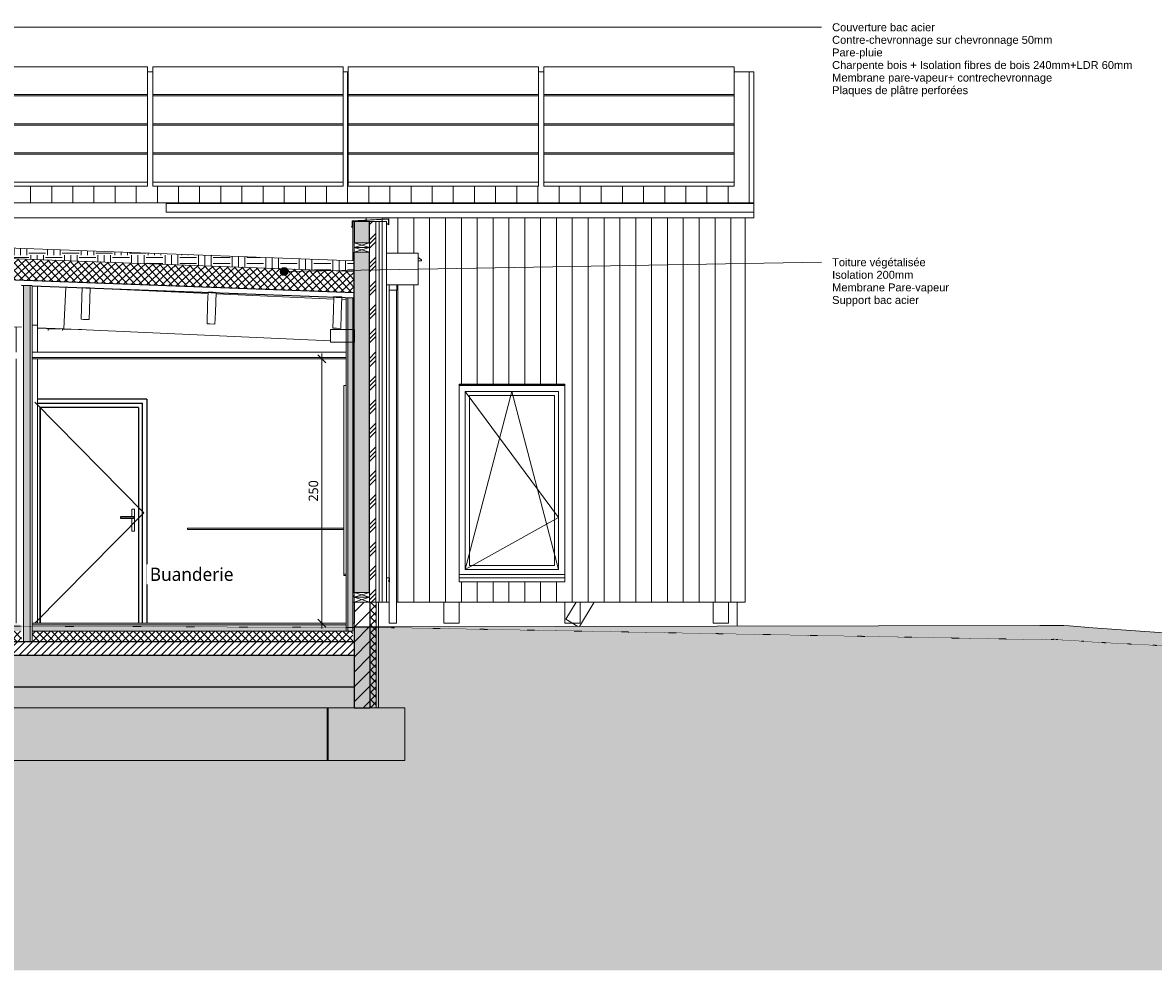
# Model space of a CAD drawing. Header units: millimetres. Extents: x -14541 to 215560, y -3285 to 6136.
# Tile 49 of 50: x 196958 to 207657, y -3285 to 5682. Entities that reach past the tile are written whole.
import ezdxf

# ---------------------------------------------------------------- set-up
doc = ezdxf.new("R2010")
doc.units = ezdxf.units.MM
doc.linetypes.add('A-pointilles', pattern=[0.53, 0, -0.53])
for name, color, linetype, lineweight in [('A-ANNO-DIMS', 211, 'Continuous', 9), ('A-ANNO-DIMS-50', 211, 'Continuous', 9), ('A-AREA-IDEN', 2, 'Continuous', 9), ('A-CLNG', 13, 'Continuous', 13), ('A-CLNG-FNSH', 13, 'Continuous', 13), ('A-COLS', 52, 'Continuous', 13), ('A-DETL-GENF', 92, 'Continuous', 13), ('A-DOOR', 31, 'Continuous', 25), ('A-DOOR-FRAM', 31, 'Continuous', 25), ('A-FLOR', 192, 'Continuous', 13), ('A-FLOR-FNSH', 192, 'Continuous', 13), ('A-FLOR-MCUT', 51, 'Continuous', 13), ('A-FLOR-PATT', 8, 'Continuous', 13), ('A-GENM', 13, 'Continuous', 13), ('A-GLAZ', 151, 'Continuous', 13), ('A-ROOF', 132, 'Continuous', 13), ('A-ROOF-FNSH', 132, 'Continuous', 13), ('A-ROOF-OTLN', 132, 'Continuous', 13), ('A-ROOF-PATT', 132, 'Continuous', 13), ('A-WALL', 113, 'Continuous', 13), ('A-WALL-FNSH', 113, 'Continuous', 13), ('A-WALL-PATT', 111, 'Continuous', 13), ('C-TOPO-FNSH', 192, 'A-pointilles', 13), ('C-TOPO-MCUT', 51, 'Continuous', 25), ('C-TOPO-PATT', 8, 'Continuous', 100), ('G-ANNO-TEXT', 231, 'Continuous', 9), ('I-WALL', 2, 'Continuous', 13), ('P-SANR-FIXT', 6, 'Continuous', 13), ('Q-SPCQ', 91, 'Continuous', 13), ('S-BEAM', 12, 'Continuous', 13), ('S-FNDN', 32, 'Continuous', 13)]:
    doc.layers.add(name, color=color, linetype=linetype, lineweight=lineweight)
doc.styles.add('Arial', font='arial.ttf', dxfattribs={"height": 75})
doc.styles.add('Trebuchet MS', font='trebuc.ttf', dxfattribs={"height": 90})
doc.styles.add('Trebuchet MS_1', font='trebuc.ttf', dxfattribs={"height": 125})
doc.dimstyles.new('Cotes100e_Intérieur', dxfattribs={"dimscale": 304.8, "dimtxt": 92.785582, "dimasz": 0.246063, "dimexe": 0.164042, "dimexo": 0.0625, "dimgap": 0.032808, "dimtad": 1, "dimdec": 0, "dimlfac": 0.1, "dimzin": 0, "dimdsep": 46, "dimtxsty": 'Trebuchet MS', "dimblk1": 'OBLIQUE', "dimblk2": 'OBLIQUE', "dimsah": 1, "dimcen": 0.09, "dimdle": 0.164042, "dimazin": 0, "dimtfac": 1, "dimtdec": 4, "dimtix": 1, "dimtmove": 0, "dimatfit": 3, "dimfxl": 0.164042, "dimfxlon": 1, "dimtvp": 1, "dimtolj": 1, "dimtzin": 0, "dimarcsym": 2})
pattern_1 = [(45, (178283.4, 3183.11), (-112.2532, 112.2532), []), (45, (178323.09, 3183.11), (0, 224.5064), []), (45, (178243.71, 3183.11), (0, 224.5064), [])]
pattern_2 = [(135, (200399.44, 2000), (-177.7999, 88.8996), [15.715, -110.008]), (135, (200321.65, 2033.34), (-177.7999, 88.8996), [15.715, -110.008]), (135, (200399.44, 2044.45), (-177.7999, 88.8996), [15.715, -110.008]), (135, (200321.65, 2077.79), (-177.7999, 88.8996), [15.715, -110.008]), (161.565, (200388.325, 2011.113), (-355.59962, 88.89985), [35.141, -245.986]), (161.565, (200354.989, 2022.225), (-355.59962, 88.89985), [35.141, -245.986]), (161.565, (200388.326, 2055.562), (-355.59962, 88.89985), [35.141, -245.986]), (161.565, (200354.988, 2066.674), (-355.59962, 88.89985), [35.141, -245.986]), (225, (200321.65, 2011.11), (177.7999, 88.8996), [15.715, -110.008]), (225, (200399.44, 2044.45), (177.7999, 88.8996), [15.715, -110.008]), (225, (200321.65, 2055.56), (177.7999, 88.8996), [15.715, -110.008]), (225, (200399.44, 2088.9), (177.7999, 88.8996), [15.715, -110.008]), (198.435, (200354.989, 2022.225), (355.59962, 88.89985), [35.141, -245.986]), (198.435, (200388.325, 2033.337), (355.59962, 88.89985), [35.141, -245.986]), (198.435, (200354.988, 2066.674), (355.59962, 88.89985), [35.141, -245.986]), (198.435, (200388.325, 2077.787), (355.59962, 88.89985), [35.141, -245.986])]

# ---------------------------------------------------------------- blocks, each defined once
blk = doc.blocks.new('Family - IfcBeam - POTEAU-251720-COUPE DD_50')
at = {"layer": 'S-BEAM', "color": 10, "lineweight": 18}
for p, q in [((19220, 200), (19220, 0)), ((19365, 0), (19365, 200)), ((19365, 0), (19220, 0))]:
    blk.add_line(p, q, dxfattribs=at)
blk = doc.blocks.new('Family - IfcBeam - POTEAU-251740-COUPE DD_50')
at = {"layer": 'S-BEAM', "color": 10, "lineweight": 18}
for p, q in [((21769, 200), (21769, 0)), ((21914, 0), (21914, 200)), ((21914, 0), (21769, 0))]:
    blk.add_line(p, q, dxfattribs=at)
blk = doc.blocks.new('Family - IfcBeam - POTEAU-251768-COUPE DD_50')
at = {"layer": 'S-BEAM', "color": 10, "lineweight": 18}
for p, q in [((15175, 2800), (15175, 2565)), ((15324, 2820), (15375, 2820)), ((15375, 2565), (15375, 2820)), ((15175, 2500), (15175, 0)), ((15375, 0), (15375, 2500))]:
    blk.add_line(p, q, dxfattribs=at)
blk = doc.blocks.new('Family - IfcBeam - CVT-251872-COUPE DD_50')
at = {"layer": 'S-BEAM', "color": 10, "lineweight": 18}
for p, q in [((18273, 2780), (18149, 2780)), ((18149, 2780), (18149, 2727)), ((18149, 2727), (18149, 2660)), ((18374, 2780), (18273, 2780)), ((18374, 2713), (18374, 2780)), ((18374, 2660), (18374, 2713)), ((18149, 2660), (18249, 2660)), ((18149, 2660), (18149, 2660)), ((18249, 2660), (18374, 2660))]:
    blk.add_line(p, q, dxfattribs=at)
blk = doc.blocks.new('Family - IfcBeam - PANNE-251906-COUPE DD_50')
at = {"layer": 'S-BEAM', "color": 10, "lineweight": 18}
for p, q in [((15799, 3175), (15796, 3083)), ((15851, 3173), (15799, 3175)), ((15874, 3172), (15851, 3173)), ((15867, 2964), (15874, 3172)), ((15796, 3083), (15789, 2875)), ((15864, 2872), (15867, 2964)), ((15789, 2875), (15812, 2874)), ((15812, 2874), (15864, 2872))]:
    blk.add_line(p, q, dxfattribs=at)
blk = doc.blocks.new('Family - IfcBeam - PANNE-252282-COUPE DD_50')
at = {"layer": 'S-BEAM', "color": 10, "lineweight": 18}
for p, q in [((18181, 3091), (18177, 2959)), ((18224, 3089), (18181, 3091)), ((18256, 3088), (18224, 3089)), ((18250, 2920), (18256, 3088)), ((18177, 2959), (18171, 2791)), ((18246, 2788), (18250, 2920)), ((18171, 2791), (18204, 2790)), ((18171, 2791), (18171, 2791)), ((18204, 2790), (18246, 2788))]:
    blk.add_line(p, q, dxfattribs=at)
blk = doc.blocks.new('Family - IfcBeam - POUTRE-252474-COUPE DD_50')
at = {"layer": 'S-BEAM', "color": 10, "lineweight": 18}
for p, q in [((13499, 3257), (13476, 3257)), ((13490, 2861), (13499, 3257)), ((13499, 3257), (14944, 3206)), ((13408, 2870), (13408, 2861)), ((13408, 2861), (13490, 2861)), ((13408, 2861), (15175, 2799)), ((15226, 2800), (13490, 2861)), ((15626, 2786), (15375, 2794)), ((15375, 2792), (15541, 2786)), ((15612, 2783), (15797, 2777))]:
    blk.add_line(p, q, dxfattribs=at)
blk = doc.blocks.new('Family - IfcBeam - POUTRE-252496-COUPE DD_50')
at = {"layer": 'S-BEAM', "color": 10, "lineweight": 18}
for p, q in [((15626, 2784), (15644, 3180)), ((15799, 3173), (15685, 3178)), ((16990, 3119), (15874, 3170)), ((18181, 3065), (17065, 3115)), ((18296, 3060), (18255, 3061)), ((18149, 2670), (15626, 2784))]:
    blk.add_line(p, q, dxfattribs=at)
blk = doc.blocks.new('Family - IfcBeam - POUTRE-252504-COUPE DD_50')
at = {"layer": 'S-BEAM', "color": 10, "lineweight": 18}
for p, q in [((15477, 2788), (15477, 2784)), ((15477, 2784), (15599, 2784)), ((15477, 2784), (15477, 2769)), ((15612, 2769), (15612, 2784))]:
    blk.add_line(p, q, dxfattribs=at)
blk = doc.blocks.new('Family - IfcBeam - PANNE-252520-COUPE DD_50')
at = {"layer": 'S-BEAM', "color": 10, "lineweight": 18}
for p, q in [((16990, 3133), (16986, 3019)), ((17037, 3131), (16990, 3133)), ((17065, 3130), (17037, 3131)), ((17059, 2944), (17065, 3130)), ((16986, 3019), (16980, 2833)), ((17055, 2830), (17059, 2944)), ((16980, 2833), (17008, 2832)), ((16980, 2833), (16980, 2833)), ((17008, 2832), (17055, 2830))]:
    blk.add_line(p, q, dxfattribs=at)
blk = doc.blocks.new('Family - IfcBeam - CVT-252564-COUPE DD_50')
at = {"layer": 'S-BEAM', "color": 10, "lineweight": 18}
for p, q in [((20473, 200), (20375, 37)), ((20642, 200), (20503, -31)), ((20489, -31), (20375, 37))]:
    blk.add_line(p, q, dxfattribs=at)
blk = doc.blocks.new('Family - IfcBeam - POTEAU-252648-COUPE DD_50')
at = {"layer": 'S-BEAM', "color": 10, "lineweight": 18}
for p, q in [((20365, 200), (20365, 0)), ((20510, 0), (20510, 200)), ((20510, 0), (20365, 0))]:
    blk.add_line(p, q, dxfattribs=at)
blk = doc.blocks.new('GROUPE SCOLAIRE ST JULIEN - PRO - Ind A_importrevit_ifc-4-COUPE DD_50')
at = {"layer": 'S-BEAM', "color": 10, "lineweight": 18}
for name in ['Family - IfcBeam - POUTRE-252474-COUPE DD_50', 'Family - IfcBeam - POUTRE-252496-COUPE DD_50', 'Family - IfcBeam - PANNE-251906-COUPE DD_50', 'Family - IfcBeam - PANNE-252520-COUPE DD_50', 'Family - IfcBeam - PANNE-252282-COUPE DD_50', 'Family - IfcBeam - POTEAU-251768-COUPE DD_50', 'Family - IfcBeam - POUTRE-252504-COUPE DD_50', 'Family - IfcBeam - CVT-251872-COUPE DD_50', 'Family - IfcBeam - POTEAU-251720-COUPE DD_50', 'Family - IfcBeam - POTEAU-252648-COUPE DD_50', 'Family - IfcBeam - CVT-252564-COUPE DD_50', 'Family - IfcBeam - POTEAU-251740-COUPE DD_50']:
    blk.add_blockref(name, (0, 0), dxfattribs=at)
blk = doc.blocks.new('PINT_ plein-vitré - P90 plein-8388952-COUPE DD_50')
at = {"layer": 'A-DOOR', "color": 30, "lineweight": 13}
for p, q in [((16381, 1045), (15351, 2090)), ((16293, 1080), (16269, 1080)), ((16269, 1080), (16269, 1006)), ((16293, 870), (16293, 1080)), ((16293, 1080), (16293, 1080)), ((16381, 1045), (15351, 0)), ((16269, 994), (16269, 870)), ((16269, 870), (16293, 870)), ((16293, 870), (16293, 870))]:
    blk.add_line(p, q, dxfattribs=at)
at = {"layer": 'A-DOOR', "color": 20}
for p, q in [((16411, 2120), (15375, 2120)), ((15375, 2080), (16371, 2080)), ((16331, 2040), (15401, 2040)), ((15401, 0), (15401, 2040)), ((16331, 2040), (16331, 0)), ((16371, 0), (16371, 2080)), ((16411, 2120), (16411, 0)), ((16284, 1006), (16161, 1006)), ((16161, 1003), (16161, 997)), ((16161, 994), (16284, 994)), ((16284, 1006), (16284, 1006)), ((16284, 994), (16284, 994)), ((16287, 1003), (16287, 997)), ((16287, 1003), (16287, 997))]:
    blk.add_line(p, q, dxfattribs=at)
for centre, ratio, start_param, end_param in [((16161, 1003), 0.00192, 0, 1.570796), ((16161, 997), 0.00192, 1.570796, 3.141593), ((16284, 1003), 0.999998, 4.712389, 5.497787), ((16284, 997), 0.999998, 4.18879, 4.712389)]:
    blk.add_ellipse(centre, major_axis=(0, 3), ratio=ratio, start_param=start_param, end_param=end_param, dxfattribs=at)
for points, knots in [([(16284, 1006), (16284, 1006), (16285, 1006), (16285, 1006), (16286, 1006), (16286, 1005), (16286, 1005), (16286, 1005), (16286, 1005), (16286, 1005), (16287, 1005), (16287, 1004), (16287, 1004), (16287, 1003), (16287, 1003)], [0, 0, 0, 0, 0.166667, 0.25, 0.333333, 0.375, 0.416667, 0.5, 0.541667, 0.583333, 0.666667, 0.75, 0.833333, 1, 1, 1, 1]), ([(16287, 997), (16287, 997), (16287, 996), (16287, 996), (16287, 995), (16286, 995), (16286, 995), (16286, 995), (16286, 995), (16286, 994), (16285, 994), (16285, 994), (16285, 994), (16284, 994), (16284, 994)], [0, 0, 0, 0, 0.166667, 0.25, 0.333333, 0.416667, 0.458333, 0.5, 0.583333, 0.666667, 0.708333, 0.75, 0.833333, 1, 1, 1, 1])]:
    blk.add_open_spline(points, degree=3, knots=knots, dxfattribs=at)
at = {"layer": 'A-DOOR-FRAM', "color": 20}
blk.add_line((15401, 2040), (15401, 0), dxfattribs=at)
blk = doc.blocks.new('Panneau Photovoltaïque 1700x1000 - Panneau Photovoltaïque 1800x1134-7901553-COUPE DD_50')
at = {"layer": 'Q-SPCQ', "color": 30}
for p, q in [((21967, 5264), (20167, 5264)), ((20167, 5264), (20167, 5001)), ((21967, 5001), (21967, 5264)), ((20167, 5001), (21967, 5001)), ((20167, 5001), (20167, 4988)), ((21967, 4988), (21967, 5001))]:
    blk.add_line(p, q, dxfattribs=at)
blk = doc.blocks.new('Panneau Photovoltaïque 1700x1000 - Panneau Photovoltaïque 1800x1134-V29-COUPE DD_50')
at = {"layer": 'Q-SPCQ', "color": 30}
for p, q in [((21967, 4436), (20167, 4436)), ((20167, 4436), (20167, 4172)), ((21967, 4172), (21967, 4436)), ((20167, 4172), (21967, 4172)), ((20167, 4172), (20167, 4133)), ((21967, 4133), (20167, 4133)), ((21967, 4133), (21967, 4172))]:
    blk.add_line(p, q, dxfattribs=at)
blk = doc.blocks.new('Menuiserie Alu - 1V - 100x180cm - Bavette Alu-8284142-COUPE DD_50')
at = {"layer": 'A-GLAZ', "color": 30}
for p, q in [((20365, 2250), (19365, 2250)), ((19865, 2191), (19424, 509)), ((19424, 2191), (20306, 1000)), ((19424, 2191), (19424, 509)), ((19424, 2191), (20306, 2191)), ((20306, 2191), (19424, 2191)), ((19424, 509), (19424, 2191)), ((19462, 2153), (19462, 547)), ((20268, 2153), (19462, 2153)), ((20306, 509), (19865, 2191)), ((20268, 547), (20268, 2153)), ((20306, 2191), (20306, 509)), ((20306, 2191), (20306, 509)), ((20306, 1000), (19424, 509)), ((19462, 547), (20268, 547)), ((19365, 460), (20365, 460)), ((20306, 509), (19424, 509)), ((19424, 509), (20306, 509))]:
    blk.add_line(p, q, dxfattribs=at)
blk = doc.blocks.new('Bavette Aluminium - Bavelle Aluminium-8283865-COUPE DD_50')
at = {"layer": 'A-GLAZ', "color": 30}
for p, q in [((19365, 430), (19365, 432)), ((19365, 392), (19365, 430)), ((20365, 430), (19365, 430)), ((20365, 432), (20365, 430)), ((20365, 430), (20365, 392)), ((20365, 392), (19365, 392))]:
    blk.add_line(p, q, dxfattribs=at)
blk = doc.blocks.new('Menuiserie Alu - 1V - 100x180cm - Bavette Alu-8284120-COUPE DD_50')
at = {"layer": 'A-GLAZ', "color": 30}
for p, q in [((18276, 465), (18276, 450)), ((18286, 465), (18276, 465)), ((18276, 450), (18286, 450)), ((18286, 465), (18296, 465)), ((18296, 450), (18286, 450))]:
    blk.add_line(p, q, dxfattribs=at)
blk = doc.blocks.new('Bavette Aluminium - Bavelle Aluminium-V31-COUPE DD_50')
at = {"layer": 'A-GLAZ', "color": 30}
for p, q in [((18706, 430), (18677, 432)), ((18677, 430), (18704, 428)), ((18706, 392), (18706, 430)), ((18698, 403), (18697, 401)), ((18697, 401), (18706, 392)), ((18704, 397), (18698, 403)), ((18704, 428), (18704, 397))]:
    blk.add_line(p, q, dxfattribs=at)
blk = doc.blocks.new('Descente EP droite _ Boite à Eau _hôte mur_ - Descente Rectangle 70x110mm _ Boite à eau - 300x300x300-8025974-COUPE DD_50')
at = {"layer": 'A-GENM', "color": 30}
for p, q in [((18677, 3500), (18977, 3500)), ((18977, 3500), (18977, 3200)), ((19009, 3438), (18977, 3460)), ((19009, 3428), (18977, 3428)), ((19009, 3438), (19009, 3428)), ((18977, 3200), (18677, 3200)), ((18703, 430), (18703, 3200)), ((18704, 3150), (18704, 3200)), ((18776, 3150), (18704, 3150)), ((18773, 3150), (18773, 0)), ((18776, 3200), (18776, 3150)), ((18703, 398), (18703, 428)), ((18703, 0), (18703, 395)), ((18773, 0), (18703, 0))]:
    blk.add_line(p, q, dxfattribs=at)
blk = doc.blocks.new('Lave Linge - Lave linge 80x80-8598772-COUPE DD_50')
at = {"layer": 'P-SANR-FIXT', "color": 30}
for p, q in [((17461, 0), (16661, 0)), ((16695, 0), (16805, 0)), ((16825, 0), (16885, 0))]:
    blk.add_line(p, q, dxfattribs=at)
blk = doc.blocks.new('STR_RECTANGLE - Croix 45x145-7696953-COUPE DD_50')
at = {"layer": 'A-DETL-GENF'}
for p, q in [((-1278, 2145), (-1278, 2100)), ((-1278, 2100), (-1278, 2145)), ((-1133, 2145), (-1278, 2100)), ((-1278, 2145), (-1133, 2100)), ((-1133, 2100), (-1133, 2145)), ((-1133, 2145), (-1133, 2100)), ((-1278, 2100), (-1133, 2100)), ((-1133, 2100), (-1278, 2100))]:
    blk.add_line(p, q, dxfattribs=at)
blk = doc.blocks.new('STR_RECTANGLE - Croix 45x145-V33-COUPE DD_50')
at = {"layer": 'A-DETL-GENF'}
for p, q in [((-1133, 2190), (-1278, 2190)), ((-1278, 2190), (-1278, 2145)), ((-1278, 2190), (-1133, 2190)), ((-1278, 2145), (-1278, 2190)), ((-1133, 2190), (-1278, 2145)), ((-1278, 2190), (-1133, 2145)), ((-1278, 2145), (-1133, 2145)), ((-1133, 2145), (-1278, 2145)), ((-1133, 2145), (-1133, 2190)), ((-1133, 2190), (-1133, 2145))]:
    blk.add_line(p, q, dxfattribs=at)
blk = doc.blocks.new('DIMBLOCK17-COUPE DD_50')
at = {"layer": 'A-ANNO-DIMS-50'}
for p, q in [((199789, 2500), (199739, 2500)), ((199789, 2500), (199751, 2538)), ((199789, 2550), (199789, -50)), ((199789, 2500), (199826, 2463)), ((199789, 2500), (199894, 2500)), ((199789, 0), (199739, 0)), ((199789, 0), (199751, 38)), ((199789, 0), (199826, -37)), ((199789, 0), (199839, 0))]:
    blk.add_line(p, q, dxfattribs=at)
at = {"layer": 'A-ANNO-DIMS-50', "color": 0, "insert": (199664, 1151), "char_height": 90, "width": 237.78, "attachment_point": 1, "rotation": 90, "line_spacing_factor": 1.048425, "style": 'Trebuchet MS'}
blk.add_mtext('250', dxfattribs=at)
blk = doc.blocks.new('_Oblique')
at = {"color": 0, "linetype": 'ByBlock', "lineweight": -2}
blk.add_line((-0.5, -0.5), (0.5, 0.5), dxfattribs=at)

msp = doc.modelspace()

# ---------------------------------------------------------------- hatches: boundary and pattern name
at = {"layer": 'A-FLOR-PATT'}
h = msp.add_hatch(dxfattribs=at)
h.set_pattern_fill('FP_58', color=30, style=0, pattern_type=2)
h.set_pattern_definition([(0, (178283.4, 3183.113), (203.2, 50.8), [16.764, -135.636, 16.764, -135.636, -812.8]), (0, (178283.4, 3183.113), (203.2, 50.8), [-304.8, 16.764, -288.036, 16.764, -135.636, -355.6]), (0, (178283.4, 3183.113), (203.2, 50.8), [-762, 16.764, -84.836, 16.764, -237.236]), (120, (178359.6, 3208.513), (-145.59409, 150.57636), [16.764, -135.636, 16.764, -135.636, -812.8]), (120, (178359.6, 3208.513), (-145.59409, 150.57636), [-304.8, 16.764, -288.036, 16.764, -135.636, -355.6]), (120, (178359.6, 3208.513), (-145.59409, 150.57636), [-762, 16.764, -84.836, 16.764, -237.236]), (240, (178385, 3310.113), (-57.60591, -201.37636), [16.764, -135.636, 16.764, -135.636, -812.8]), (240, (178385, 3310.113), (-57.60591, -201.37636), [-304.8, 16.764, -288.036, 16.764, -135.636, -355.6]), (240, (178385, 3310.113), (-57.60591, -201.37636), [-762, 16.764, -84.836, 16.764, -237.236])])
h.paths.add_polyline_path([(180308.3, -75), (194804.4, -75), (194804.4, -15), (180308.3, -15), (180308.3, -34.4)])
h.paths.add_polyline_path([(200018.4, -75), (200018.4, -15), (197046.8, -15), (197046.8, -75), (199972.6, -75)])
h.paths.add_polyline_path([(196948.8, -75), (196948.8, -15), (195039.4, -15), (195039.4, -75), (196855.2, -75)])
h = msp.add_hatch(dxfattribs=at)
h.set_pattern_fill('FP_8', color=30, angle=-225, style=0, pattern_type=2)
h.set_pattern_definition([(225, (190437.796, 9e-13), (35.35534, -35.35534), []), (315, (190437.796, 9e-13), (35.35534, 35.35534), [])])
h.paths.add_polyline_path([(180308.3, -175), (194804.4, -175), (194804.4, -75), (180308.3, -75), (180308.3, -93.1)])
h.paths.add_polyline_path([(200081.4, -175), (200081.4, -75), (197046.8, -75), (197046.8, -175), (200067.1, -175)])
h.paths.add_polyline_path([(196948.8, -175), (196948.8, -75), (195039.4, -75), (195039.4, -175), (196855.2, -175)])
h = msp.add_hatch(dxfattribs=at)
h.set_pattern_fill('FP_9', color=30, angle=-225, style=0, pattern_type=2)
h.set_pattern_definition([(225, (190437.796, 9e-13), (35.35534, -35.35534), [])])
h.paths.add_polyline_path([(180413.6, -305), (200093.9, -305), (200093.9, -175), (180308.3, -175), (180308.3, -305), (180353.6, -305)])
h = msp.add_hatch(dxfattribs=at)
h.set_pattern_fill('FP_35', color=30, angle=-41.9872, style=0, pattern_type=2)
h.set_pattern_definition([(48.0128, (190347.796, -125), (1000.000123, 1125.000363), [16.817, -1664.886]), (4.9698, (190359.046, -112.4997), (-1500.0002544, -125.0019374), [28.859, -2856.991]), (312.5108, (190387.7966, -110), (-1250.008424, 1374.992711), [20.349, -2014.504]), (87.2738, (190436.5463, -78.75), (-124.9955135, -2500.0002372), [26.28, -2601.695]), (112.8338, (190437.796, -52.5005), (625.0042988, -1499.9985455), [25.769, -2551.172]), (177.2738, (190427.796, -28.75), (2500.0002372, -124.9955135), [26.28, -2601.695]), (217.6938, (190401.546, -27.4997), (1625.0092492, 1249.9871502), [34.754, -3440.606]), (252.2558, (190374.046, -48.75), (-874.977428, -2750.0070075), [32.811, -3248.29]), (301.4298, (190364.046, -79.9995), (1000.0070216, -1624.9956933), [26.369, -2610.509]), (355.2368, (190377.796, -102.5), (-1375.000835, 124.989706), [30.104, -1475.095]), (42.3978, (190407.7967, -105), (1499.9912593, 1375.0101043), [38.931, -3854.172]), (318.8141, (190312.796, -77.5), (875.000274, -749.999582), [13.288, -1315.48]), (351.4688, (190322.796, -86.2506), (-1624.9983925, 250.0125126), [25.28, -2502.689]), (44.9998, (190347.8, -90), (0.0004, 124.9995), [17.678, -159.099]), (23.1988, (190356.546, -105), (-624.999455, -250.002774), [9.52, -942.452]), (111.8018, (190365.296, -101.25), (125.00263, -374.999556), [13.463, -659.683]), (210.9638, (190360.296, -88.75), (-375.00016, -250.000118), [21.866, -707.003]), (341.5648, (190341.546, -100), (-249.999, 125.0015), [15.811, -379.473]), (196.3898, (190437.7964, -101.25), (-1249.9981067, -375.005443), [22.15, -2192.856]), (250.3458, (190416.546, -107.5), (500.008526, 1374.996549), [18.583, -1839.676]), (113.1988, (190341.547, -125), (250.002774, -624.999455), [19.039, -932.932]), (163.6108, (190334.046, -107.5), (1250.0020337, -374.9923533), [22.15, -2192.856]), (159.4438, (190437.796, -23.75), (624.999753, -250.001696), [21.36, -1046.641]), (114.7748, (190417.7965, -16.25), (624.991955, -1375.003089), [17.897, -1771.83]), (246.8018, (190340.296, -0.0003), (-249.99623, -625.002073), [19.039, -932.932]), (197.3538, (190332.7964, -17.4995), (1625.001558, 499.993372), [20.954, -2074.428]), (249.4438, (190401.546, -0.0005), (250.001696, 624.999753), [10.68, -1057.321]), (281.3098, (190347.797, 0.0001), (124.999346, -500.000337), [6.374, -631.004]), (345.9638, (190349.046, -6.25), (-374.9997, 124.99967), [25.769, -489.619]), (6.0088, (190374.046, -12.4997), (-1250.0000584, -124.9952635), [23.881, -2364.24]), (123.6898, (190360.296, -77.5), (124.99858, -250.00063), [18.028, -432.666]), (173.1568, (190350.296, -62.5), (-2124.998503, 250.016252), [31.474, -3115.945]), (240.9458, (190319.046, -58.75), (499.993725, 875.00349), [12.87, -1274.084]), (269.9998, (190312.8, -70), (124.9996, -125.0004), [7.5, -117.5]), (300.2568, (190376.546, -16.25), (-500.0052535, 874.996942), [17.365, -1719.19]), (228.0128, (190385.296, -31.25), (-1000.000123, -1125.000363), [33.634, -1648.069]), (179.9998, (190362.8, -56.25), (-125.0004, -124.9996), [32.5, -92.5]), (145.3048, (190330.296, -56.25), (1249.99914, -875.001282), [19.764, -1956.659]), (74.0548, (190314.046, -45), (124.998327, 500.000298), [18.2, -891.813]), (27.6458, (190319.0463, -27.5005), (2375.0040554, 1249.9930693), [29.633, -2933.684]), (355.4258, (190345.2964, -13.75), (1624.9994053, -125.0079832), [31.35, -3103.634])])
h.paths.add_polyline_path([(180308.3, -605), (180353.6, -605), (180353.6, -305), (180308.3, -305), (180308.3, -383.3)])
h.paths.add_polyline_path([(180563.6, -605), (200093.9, -605), (200093.9, -305), (180563.6, -305), (180563.6, -383.3)])
at = {"layer": 'A-ROOF-PATT'}
h = msp.add_hatch(dxfattribs=at)
h.set_pattern_fill('FP_29', color=30, style=0, pattern_type=2)
h.set_pattern_definition([(90, (199232.88, 6641.05), (-200, 1e-14), [])])
h.paths.add_polyline_path([(200067.1, 3977.6), (203874.9, 3977.6), (203874.9, 5215.5), (203689.4, 5215.5), (203689.4, 4133.4), (201889.4, 4133.4), (201889.4, 5215.5), (201839.4, 5215.5), (201839.4, 4133.4), (200039.4, 4133.4), (200039.4, 5215.5), (199989.4, 5215.5), (199989.4, 4133.4), (198189.4, 4133.4), (198189.4, 5215.5), (198139.4, 5215.5), (198139.4, 4133.4), (196339.4, 4133.4), (196339.4, 5215.5), (196289.4, 5215.5), (196289.4, 4133.4), (195198.5, 4133.4), (195198.5, 3977.6), (200039.4, 3977.6)])
h.paths.add_polyline_path([(177772.3, 3977.6), (180287.1, 3977.6), (180287.1, 5086.4), (180265.1, 5100), (180265.1, 5215.5), (170030.7, 5215.5), (170030.7, 3977.6), (177394.4, 3977.6)])
h = msp.add_hatch(dxfattribs=at)
h.set_pattern_fill('FP_64', color=30, style=0, pattern_type=2)
h.set_pattern_definition([(0, (178283.4, 3183.11), (158.75, 158.75), [158.75, -158.75]), (0, (178283.4, 3242.64), (158.75, 158.75), [158.75, -158.75]), (0, (178283.4, 3302.18), (158.75, 158.75), [158.75, -158.75]), (90, (178303.25, 3322.02), (-158.75, 158.75), [158.75, -158.75]), (90, (178362.78, 3322.02), (-158.75, 158.75), [158.75, -158.75]), (90, (178422.31, 3322.02), (-158.75, 158.75), [158.75, -158.75])])
h.paths.add_polyline_path([(200096.4, 3327.9), (200096.4, 3427.9), (195185.4, 3611.5), (195185.4, 3511.4), (200067.1, 3329)])
h = msp.add_hatch(dxfattribs=at)
h.set_pattern_fill('FP_40', color=30, angle=-225, style=0, pattern_type=2)
h.set_pattern_definition([(222.86, (197591.944, 3521.53), (34.0105, -36.6509), []), (312.86, (197591.944, 3521.53), (36.6509, 34.0105), [])])
h.paths.add_polyline_path([(200096.4, 3127.7), (200096.4, 3327.9), (195116.4, 3514), (195116.4, 3313.8), (200067.1, 3128.8)])
at = {"layer": 'A-WALL-PATT'}
h = msp.add_hatch(dxfattribs=at)
h.set_pattern_fill('FP_33', color=30, angle=135, style=0, pattern_type=2)
h.set_pattern_definition(pattern_2)
h.paths.add_polyline_path([(200241.4, 290), (200241.4, 3510), (200096.4, 3510), (200096.4, 290), (200236.9, 290)])
h.paths.add_polyline_path([(200241.4, 3600), (200241.4, 3800), (200096.4, 3800), (200096.4, 3600), (200201.3, 3600)])
h = msp.add_hatch(dxfattribs=at)
h.set_pattern_fill('FP_43', color=30, style=0, pattern_type=2)
h.set_pattern_definition([(90, (200208.94, 0), (-150, 9e-15), [])])
h.paths.add_polyline_path([(203373.6, 200), (203794.9, 200), (203794.9, 3833.6), (200208.9, 3833.6), (200208.9, 3813.8), (200421.4, 3824.9), (200421.4, 3768), (200411, 3778.5), (200412.4, 3779.9), (200419.4, 3772.8), (200419.4, 3822.8), (200208.9, 3811.8), (200208.9, 3800), (200399.4, 3800), (200399.4, 3500), (200699.4, 3500), (200699.4, 3460), (200731.4, 3438), (200731.4, 3428), (200699.4, 3428), (200699.4, 3200), (200498.4, 3200), (200498.4, 3150), (200495.4, 3150), (200495.4, 200), (203279.1, 200)])
h.paths.add_polyline_path([(200425.4, 200), (200425.4, 395.3), (200419.3, 401.5), (200420.7, 402.9), (200425.4, 398.2), (200425.4, 427.9), (200399.4, 430.2), (200399.4, 200)])
h.paths.add_polyline_path([(202087.7, 392.3), (201087.7, 392.3), (201087.7, 2260), (202087.7, 2260), (202087.7, 397.2)])
h.paths.add_polyline_path([(200425.4, 430), (200425.4, 3200), (200399.4, 3200), (200399.4, 432.2)])
h = msp.add_hatch(dxfattribs=at)
h.set_pattern_fill('FP_50', color=30, style=0, pattern_type=2)
h.set_pattern_definition(pattern_1)
h.paths.add_polyline_path([(200243.9, 200), (200301.4, 200), (200301.4, 3800), (200241.4, 3800), (200241.4, 200)])
h = msp.add_hatch(dxfattribs=at)
h.set_pattern_fill('FP_51', color=30, angle=-225, style=0, pattern_type=2)
h.set_pattern_definition([(315, (196948.846, 1597.66), (177.7999, -88.8996), [15.715, -110.008]), (315, (197026.634, 1564.32), (177.7999, -88.8996), [15.715, -110.008]), (315, (196948.846, 1553.21), (177.7999, -88.8996), [15.715, -110.008]), (315, (197026.633, 1519.87), (177.7999, -88.8996), [15.715, -110.008]), (341.565, (196959.96, 1586.546), (355.59962, -88.89985), [35.141, -245.986]), (341.565, (196993.296, 1575.433), (355.59962, -88.89985), [35.141, -245.986]), (341.565, (196959.96, 1542.096), (355.59962, -88.89985), [35.141, -245.986]), (341.565, (196993.296, 1530.983), (355.59962, -88.89985), [35.141, -245.986]), (45, (197026.633, 1586.546), (-177.7999, -88.8996), [15.715, -110.008]), (45, (196948.846, 1553.21), (-177.7999, -88.8996), [15.715, -110.008]), (45, (197026.633, 1542.096), (-177.7999, -88.8996), [15.715, -110.008]), (45, (196948.846, 1508.76), (-177.7999, -88.8996), [15.715, -110.008]), (18.435, (196993.296, 1575.433), (-355.59962, -88.89985), [35.141, -245.986]), (18.435, (196959.958, 1564.32), (-355.59962, -88.89985), [35.141, -245.986]), (18.435, (196993.296, 1530.983), (-355.59962, -88.89985), [35.141, -245.986]), (18.435, (196959.96, 1519.872), (-355.59962, -88.89985), [35.141, -245.986])])
h.paths.add_polyline_path([(197028.8, -175), (197028.8, 3192.3), (196966.8, 3194.6), (196966.8, -175)])
h = msp.add_hatch(dxfattribs=at)
h.set_pattern_fill('FP_33', color=30, angle=135, style=0, pattern_type=2)
h.set_pattern_definition(pattern_2)
h.paths.add_polyline_path([(200067.1, -75), (200081.4, -75), (200081.4, 3078.3), (200033.4, 3080.1), (200033.4, -75)])
h = msp.add_hatch(dxfattribs=at)
h.set_pattern_fill('FP_50', color=30, style=0, pattern_type=2)
h.set_pattern_definition(pattern_1)
h.paths.add_polyline_path([(200096.4, 200), (200096.4, 3077.7), (200081.4, 3078.3), (200081.4, 200), (200093.9, 200)])
h = msp.add_hatch(dxfattribs=at)
h.set_pattern_fill('FP_66', color=30, style=0, pattern_type=2)
h.set_pattern_definition([(45, (178283.4, 3183.11), (-70.7107, 70.7107), [])])
h.paths.add_polyline_path([(200093.9, -800), (200243.9, -800), (200243.9, 200), (200093.9, 200), (200093.9, -673.4)])
h = msp.add_hatch(dxfattribs=at)
h.set_pattern_fill('FP_42', color=30, angle=135, style=0, pattern_type=2)
h.set_pattern_definition([(135, (200323.94, -300), (-35.3553, -35.3553), []), (225, (200323.94, -300), (35.3553, -35.3553), [])])
h.paths.add_polyline_path([(200303.9, -800), (200303.9, 200), (200243.9, 200), (200243.9, -800)])
at = {"layer": 'C-TOPO-PATT', "lineweight": 13}
h = msp.add_hatch(dxfattribs=at)
h.set_pattern_fill('FP_69', color=256, style=0, pattern_type=2)
h.set_pattern_definition([(45, (181140.9, 6040.61), (213.84253, 356.40374), [1612.9, -806.45]), (135, (181140.9, 6040.61), (213.84253, -356.40374), [1612.9, -806.45])])
h.paths.add_polyline_path([(167191.7, -3284.9), (215560.1, -3284.9), (215560.1, -570.2), (214036.7, -532.1), (213843.4, -533.2), (207083.3, -42.9), (206860, -24.1), (206809.6, -20.7), (205357.4, -23.9), (200256.1, -35.2), (200093.9, -35.2), (200093.9, -605), (180308.3, -605), (180308.3, -34.4), (178433.6, -36.7), (176611.9, -41), (176071.8, -42.2), (175664.8, -42.4), (173143.3, -30.1), (167468.9, -15), (167191.7, 4.1), (167191.7, -1175.8)])
at = {"layer": 'G-ANNO-TEXT'}
h = msp.add_hatch(color=7, dxfattribs=at)
edge = h.paths.add_edge_path()
edge.add_arc((199432.4, 3327.1), 37.5, 0, 360)

# ---------------------------------------------------------------- linework, layer by layer
at = {"layer": 'A-CLNG', "color": 30}
for p, q in [((200018.4, 2565), (197046.8, 2565)), ((200018.4, 2515), (197046.8, 2515))]:
    msp.add_line(p, q, dxfattribs=at)
at = {"layer": 'A-CLNG-FNSH', "color": 30}
msp.add_line((197046.8, 2500), (200018.4, 2500), dxfattribs=at)
at = {"layer": 'A-COLS', "color": 30}
for p, q in [((197097.8, 3189.7), (197046.8, 3189.7)), ((197097.8, 2565), (197097.8, 3189.7)), ((197097.8, 0), (197097.8, 2500))]:
    msp.add_line(p, q, dxfattribs=at)
at = {"layer": 'A-FLOR', "color": 30}
for p, q in [((199998.4, 2250), (200018.4, 2250)), ((199998.4, 2250), (199998.4, 2231)), ((198518.4, 900), (199998.4, 900)), ((198518.4, 900), (198518.4, 885)), ((199998.4, 885), (198518.4, 885))]:
    msp.add_line(p, q, dxfattribs=at)
at = {"layer": 'A-FLOR-FNSH', "color": 30}
for p, q in [((200018.4, 0), (197046.8, 0)), ((200093.9, 0), (200081.4, 0))]:
    msp.add_line(p, q, dxfattribs=at)
at = {"layer": 'A-FLOR-FNSH', "color": 20, "lineweight": 25}
for p, q in [((200093.9, -175), (195024.4, -175)), ((200093.9, -305), (180308.3, -305))]:
    msp.add_line(p, q, dxfattribs=at)
at = {"layer": 'A-FLOR-MCUT', "color": 30}
for p, q in [((200018.4, -15), (197046.8, -15)), ((200081.4, -75), (197046.8, -75))]:
    msp.add_line(p, q, dxfattribs=at)
at = {"layer": 'A-ROOF', "color": 30}
for p, q in [((198189.4, 5215.5), (198139.4, 5215.5)), ((200039.4, 5215.5), (199989.4, 5215.5)), ((201889.4, 5215.5), (201839.4, 5215.5)), ((203874.9, 5215.5), (203689.4, 5215.5)), ((203874.9, 5215.5), (203874.9, 3977.6)), ((198317.2, 3977.6), (195198.5, 3977.6)), ((203874.9, 3833.6), (203874.9, 3887.6)), ((195198.5, 3833.6), (203874.9, 3833.6)), ((195185.4, 3511.4), (200096.4, 3327.9))]:
    msp.add_line(p, q, dxfattribs=at)
at = {"layer": 'A-ROOF', "color": 20, "lineweight": 25}
for p, q in [((195116.4, 3313.8), (200096.4, 3127.7)), ((197046.8, 3191.7), (200096.4, 3077.7))]:
    msp.add_line(p, q, dxfattribs=at)
at = {"layer": 'A-ROOF-FNSH', "color": 30}
msp.add_line((200096.4, 3427.9), (195185.4, 3611.5), dxfattribs=at)
at = {"layer": 'A-ROOF-OTLN', "color": 30}
for p, q in [((198317.2, 3887.6), (198317.2, 3977.6)), ((203874.9, 3977.6), (198317.2, 3977.6)), ((203874.9, 3970.4), (198317.2, 3970.4)), ((203874.9, 3977.6), (203874.9, 3887.6)), ((203874.9, 3887.6), (198317.2, 3887.6))]:
    msp.add_line(p, q, dxfattribs=at)
at = {"layer": 'A-WALL', "color": 30}
for p, q in [((200096.4, 3800), (200081.4, 3800)), ((200081.4, 3800), (200081.4, 3428.5)), ((200208.9, 3833.6), (200208.9, 3813.8)), ((200208.9, 3811.8), (200208.9, 3800)), ((200330.4, 3800), (200241.4, 3800)), ((200301.4, 200), (200301.4, 3800)), ((200330.4, 200), (200330.4, 3800)), ((200359.4, 200), (200359.4, 3800)), ((203794.9, 200), (203794.9, 3833.6)), ((196966.8, 0), (196966.8, 3194.6)), ((197028.8, 0), (197028.8, 3192.3)), ((200033.4, -75), (200033.4, 3080.1)), ((200081.4, 200), (200081.4, 3078.3)), ((201087.7, 432.2), (201087.7, 2260)), ((201087.7, 2260), (202087.7, 2260)), ((201087.7, 2251.5), (202087.7, 2251.5)), ((202087.7, 2260), (202087.7, 432.2)), ((200330.4, 200), (200243.9, 200)), ((200303.9, 200), (200303.9, -800)), ((200399.4, 200), (200425.4, 200)), ((200495.4, 200), (203794.9, 200)), ((203719.4, 200), (203719.4, -27.7)), ((196966.8, 0), (196966.8, -175)), ((197028.8, 0), (197028.8, -175)), ((197046.8, -175), (197046.8, 0)), ((200018.4, 0), (200018.4, -75)), ((200081.4, -75), (200081.4, 0)), ((200093.9, 0), (200093.9, -35.2))]:
    msp.add_line(p, q, dxfattribs=at)
at = {"layer": 'A-WALL', "color": 20, "lineweight": 25}
for p, q in [((200241.4, 3800), (200096.4, 3800)), ((200096.4, 3800), (200096.4, 3600)), ((200241.4, 3600), (200241.4, 3800)), ((200096.4, 290), (200096.4, 3510)), ((200241.4, 290), (200241.4, 3510)), ((197046.8, 3191.7), (196948.8, 3195.3)), ((200093.9, 200), (200096.4, 200)), ((200093.9, 200), (200093.9, 0)), ((200241.4, 200), (200243.9, 200)), ((200243.9, 200), (200243.9, -800)), ((200093.9, -175), (200093.9, -800)), ((200093.9, -800), (200243.9, -800))]:
    msp.add_line(p, q, dxfattribs=at)
at = {"layer": 'A-WALL-FNSH', "color": 30}
for p, q in [((200077.4, 3755.8), (200071, 3749.3)), ((200071, 3749.3), (200072.4, 3747.9)), ((200072.4, 3747.9), (200079.4, 3755)), ((200421.4, 3824.9), (200077.4, 3806.9)), ((200077.4, 3806.9), (200077.4, 3755.8)), ((200079.4, 3805), (200419.4, 3822.8)), ((200079.4, 3755), (200079.4, 3805)), ((200399.4, 3800), (200330.4, 3800)), ((200399.4, 200), (200399.4, 3800)), ((200412.4, 3779.9), (200411, 3778.5)), ((200411, 3778.5), (200421.4, 3768)), ((200419.4, 3772.8), (200412.4, 3779.9)), ((200419.4, 3822.8), (200419.4, 3772.8)), ((200421.4, 3768), (200421.4, 3824.9)), ((197046.8, 0), (197046.8, 3191.7)), ((200018.4, 3080.6), (200018.4, 0)), ((200081.4, 0), (200081.4, 200)), ((200081.4, 200), (200093.9, 200)), ((200323.9, -800), (200323.9, 200)), ((200330.4, 200), (200399.4, 200))]:
    msp.add_line(p, q, dxfattribs=at)
at = {"layer": 'C-TOPO-FNSH', "color": 40}
for p, q in [((197733.2, -30.9), (196866.8, -29.6)), ((200342.8, -42.7), (197733.2, -30.9)), ((200476.9, -42.5), (200342.8, -42.7)), ((206581.1, -155.6), (200476.9, -42.5)), ((206625.2, -156.4), (206581.1, -155.6)), ((206719.1, -152.5), (206625.2, -156.4)), ((206809.6, -160.6), (206719.1, -152.5)), ((206860, -161.4), (206809.6, -160.6)), ((207083.3, -178.5), (206860, -161.4)), ((213843.4, -533.2), (207083.3, -178.5))]:
    msp.add_line(p, q, dxfattribs=at)
at = {"layer": 'C-TOPO-FNSH', "color": 7, "linetype": 'Continuous'}
for p, q in [((200342.8, -35.2), (200093.9, -35.2)), ((200476.9, -35.2), (200342.8, -35.2)), ((206581.1, -21.1), (200476.9, -35.2)), ((206625.2, -21), (206581.1, -21.1)), ((206719.1, -20.8), (206625.2, -21)), ((206809.6, -20.7), (206719.1, -20.8)), ((206860, -24.1), (206809.6, -20.7)), ((207083.3, -42.9), (206860, -24.1)), ((209717.4, -234), (207083.3, -42.9))]:
    msp.add_line(p, q, dxfattribs=at)
at = {"layer": 'C-TOPO-MCUT'}
for p, q in [((200093.9, -35.2), (200093.9, -175)), ((200093.9, -605), (180308.3, -605))]:
    msp.add_line(p, q, dxfattribs=at)
at = {"layer": 'G-ANNO-TEXT', "color": 50}
for p, q in [((194366.9, 5637.9), (204515.5, 5637.9)), ((199432.4, 3327.1), (204515.5, 3414.9))]:
    msp.add_line(p, q, dxfattribs=at)
msp.add_circle((199432.4, 3327.1), 37.5, dxfattribs=at)
at = {"layer": 'I-WALL', "color": 30}
for p, q in [((199998.4, 2231), (199998.4, 465)), ((200081.4, 0), (200093.9, 0))]:
    msp.add_line(p, q, dxfattribs=at)
at = {"layer": 'S-FNDN', "color": 30}
for p, q in [((200573.9, -800), (194629.9, -800)), ((200573.9, -1300), (200573.9, -800)), ((194629.9, -1300), (200573.9, -1300))]:
    msp.add_line(p, q, dxfattribs=at)
at = {"layer": 'S-FNDN', "color": 23, "lineweight": 35}
msp.add_line((199843.9, -800), (199843.9, -1300), dxfattribs=at)

# ---------------------------------------------------------------- block references
at = {"color": 50, "lineweight": 5}
msp.add_blockref('GROUPE SCOLAIRE ST JULIEN - PRO - Ind A_importrevit_ifc-4-COUPE DD_50', (181722.7, 0), dxfattribs=at)
at = {"layer": 'A-DETL-GENF'}
for name, p in [('STR_RECTANGLE - Croix 45x145-V33-COUPE DD_50', (201374.1, 1410)), ('STR_RECTANGLE - Croix 45x145-7696953-COUPE DD_50', (201374.1, 1410)), ('STR_RECTANGLE - Croix 45x145-V33-COUPE DD_50', (201374.1, -1900)), ('STR_RECTANGLE - Croix 45x145-7696953-COUPE DD_50', (201374.1, -1900))]:
    msp.add_blockref(name, p, dxfattribs=at)
at = {"layer": 'A-DOOR', "color": 30, "lineweight": 13}
msp.add_blockref('PINT_ plein-vitré - P90 plein-8388952-COUPE DD_50', (181722.7, 0), dxfattribs=at)
at = {"layer": 'A-GENM', "color": 30}
msp.add_blockref('Descente EP droite _ Boite à Eau _hôte mur_ - Descente Rectangle 70x110mm _ Boite à eau - 300x300x300-8025974-COUPE DD_50', (181722.7, 0), dxfattribs=at)
at = {"layer": 'A-GLAZ', "color": 30}
for name in ['Menuiserie Alu - 1V - 100x180cm - Bavette Alu-8284142-COUPE DD_50', 'Menuiserie Alu - 1V - 100x180cm - Bavette Alu-8284120-COUPE DD_50', 'Bavette Aluminium - Bavelle Aluminium-V31-COUPE DD_50', 'Bavette Aluminium - Bavelle Aluminium-8283865-COUPE DD_50']:
    msp.add_blockref(name, (181722.7, 0), dxfattribs=at)
at = {"layer": 'P-SANR-FIXT', "color": 30}
for p in [(181722.7, 0), (182522.7, 0)]:
    msp.add_blockref('Lave Linge - Lave linge 80x80-8598772-COUPE DD_50', p, dxfattribs=at)
at = {"layer": 'Q-SPCQ', "color": 30}
for name, p in [('Panneau Photovoltaïque 1700x1000 - Panneau Photovoltaïque 1800x1134-7901553-COUPE DD_50', (176172.7, 0)), ('Panneau Photovoltaïque 1700x1000 - Panneau Photovoltaïque 1800x1134-7901553-COUPE DD_50', (178022.7, 0)), ('Panneau Photovoltaïque 1700x1000 - Panneau Photovoltaïque 1800x1134-7901553-COUPE DD_50', (179872.7, 0)), ('Panneau Photovoltaïque 1700x1000 - Panneau Photovoltaïque 1800x1134-7901553-COUPE DD_50', (181722.7, 0)), ('Panneau Photovoltaïque 1700x1000 - Panneau Photovoltaïque 1800x1134-7901553-COUPE DD_50', (176172.7, -276.1)), ('Panneau Photovoltaïque 1700x1000 - Panneau Photovoltaïque 1800x1134-7901553-COUPE DD_50', (178022.7, -276.1)), ('Panneau Photovoltaïque 1700x1000 - Panneau Photovoltaïque 1800x1134-7901553-COUPE DD_50', (179872.7, -276.1)), ('Panneau Photovoltaïque 1700x1000 - Panneau Photovoltaïque 1800x1134-7901553-COUPE DD_50', (181722.7, -276.1)), ('Panneau Photovoltaïque 1700x1000 - Panneau Photovoltaïque 1800x1134-7901553-COUPE DD_50', (176172.7, -552.2)), ('Panneau Photovoltaïque 1700x1000 - Panneau Photovoltaïque 1800x1134-7901553-COUPE DD_50', (178022.7, -552.2)), ('Panneau Photovoltaïque 1700x1000 - Panneau Photovoltaïque 1800x1134-7901553-COUPE DD_50', (179872.7, -552.2)), ('Panneau Photovoltaïque 1700x1000 - Panneau Photovoltaïque 1800x1134-7901553-COUPE DD_50', (181722.7, -552.2)), ('Panneau Photovoltaïque 1700x1000 - Panneau Photovoltaïque 1800x1134-V29-COUPE DD_50', (176172.7, 0)), ('Panneau Photovoltaïque 1700x1000 - Panneau Photovoltaïque 1800x1134-V29-COUPE DD_50', (178022.7, 0)), ('Panneau Photovoltaïque 1700x1000 - Panneau Photovoltaïque 1800x1134-V29-COUPE DD_50', (179872.7, 0)), ('Panneau Photovoltaïque 1700x1000 - Panneau Photovoltaïque 1800x1134-V29-COUPE DD_50', (181722.7, 0))]:
    msp.add_blockref(name, p, dxfattribs=at)

# ---------------------------------------------------------------- texts
at = {"layer": 'G-ANNO-TEXT', "color": 7, "char_height": 75, "attachment_point": 1, "style": 'Arial'}
for s, insert, width in [('Couverture bac acier', (204617.1, 5675.4), 1170.464), ('Contre-chevronnage sur chevronnage 50mm', (204617.1, 5556.4), 2525.316), ('Pare-pluie', (204617.1, 5437.3), 573.207), ('Charpente bois + Isolation fibres de bois 240mm+LDR 60mm', (204617.1, 5318.2), 3455.273), ('Membrane pare-vapeur+ contrechevronnage', (204617.1, 5199.2), 2505.273), ('Plaques de plâtre perforées', (204617.1, 5080.1), 1543.248), ('Toiture végétalisée ', (204617.1, 3452.4), 1090.295), ('Isolation 200mm', (204617.1, 3333.4), 937.974), ('Membrane Pare-vapeur', (204617.1, 3214.3), 1330.801), ('Support bac acier', (204617.1, 3095.2), 986.076)]:
    msp.add_mtext(s, dxfattribs=dict(at, insert=insert, width=width))

# ---------------------------------------------------------------- dimensions: what is measured, and where the dimension line sits
at = {"layer": 'A-ANNO-DIMS'}
dim = msp.add_linear_dim(base=(199788.9, 0), p1=(199893.7, 2500), p2=(199838.9, 0), angle=90, dimstyle='Cotes100e_Intérieur', override={"dimpost": '<>', "dimfxl": 2500.600871}, dxfattribs=at)
dim.commit()
dim.dimension.update_dxf_attribs({"geometry": 'DIMBLOCK17-COUPE DD_50', "text_midpoint": (199733.1, 1250)})

# ---------------------------------------------------------------- next in the draw order: texts
at = {"layer": 'A-AREA-IDEN', "insert": (198161.6, 525.2), "char_height": 125, "width": 962.025, "attachment_point": 1, "style": 'Trebuchet MS_1', "bg_fill": 3, "box_fill_scale": 1.25, "bg_fill_color": 256, "bg_fill_true_color": 13158600, "bg_fill_transparency": 0}
msp.add_mtext('Buanderie', dxfattribs=at)

doc.saveas('drawing.dxf')
